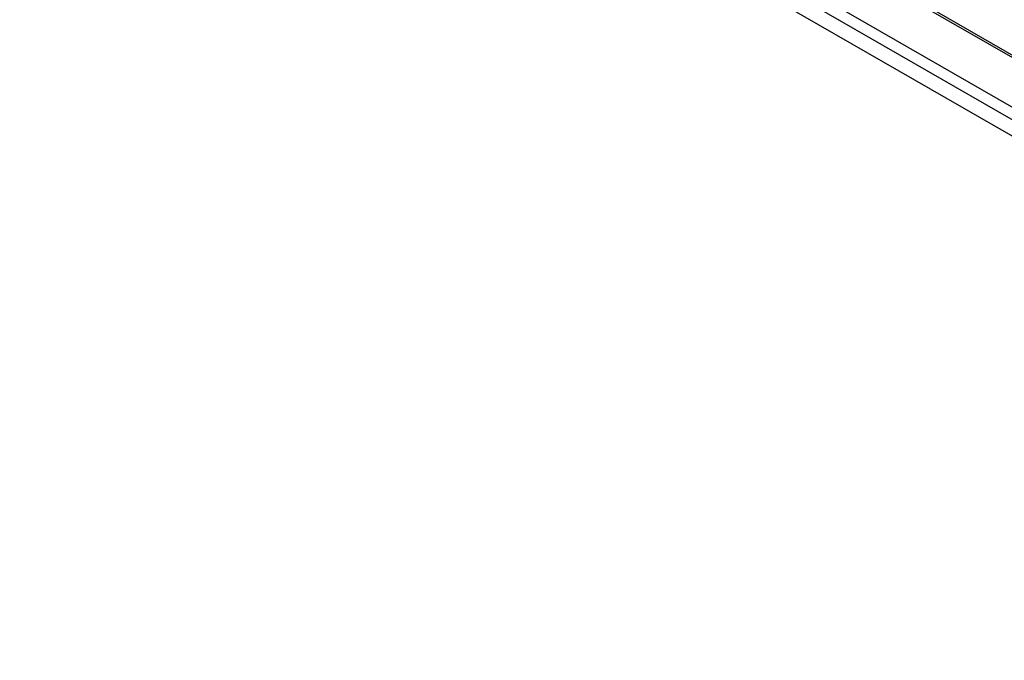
# Model space of a CAD drawing. Header units: inches. Extents: x 25 to 728, y 80 to 333.
# Tile 96 of 160: x 644 to 657, y 275 to 283. Entities that reach past the tile are written whole.
import ezdxf

# ---------------------------------------------------------------- set-up
doc = ezdxf.new("R2010")
doc.units = ezdxf.units.IN
doc.header["$MEASUREMENT"] = 0
doc.layers.add('Visible Edges(ANSI)', color=7, linetype='Continuous', lineweight=25)
doc.layers.add('Visible Tangent Edges(ANSI)', color=7, linetype='Continuous', lineweight=25)

msp = doc.modelspace()

# ---------------------------------------------------------------- linework, layer by layer
at = {"layer": 'Visible Edges(ANSI)'}
for p, q in [((619.575, 304.412), (668.632, 276.161)), ((668.703, 275.077), (618.793, 303.818))]:
    msp.add_line(p, q, dxfattribs=at)
at = {"layer": 'Visible Tangent Edges(ANSI)'}
for p, q in [((668.632, 276.128), (619.552, 304.391)), ((668.661, 275.31), (618.835, 304.003)), ((618.996, 304.071), (668.632, 275.488))]:
    msp.add_line(p, q, dxfattribs=at)

doc.saveas('drawing.dxf')
